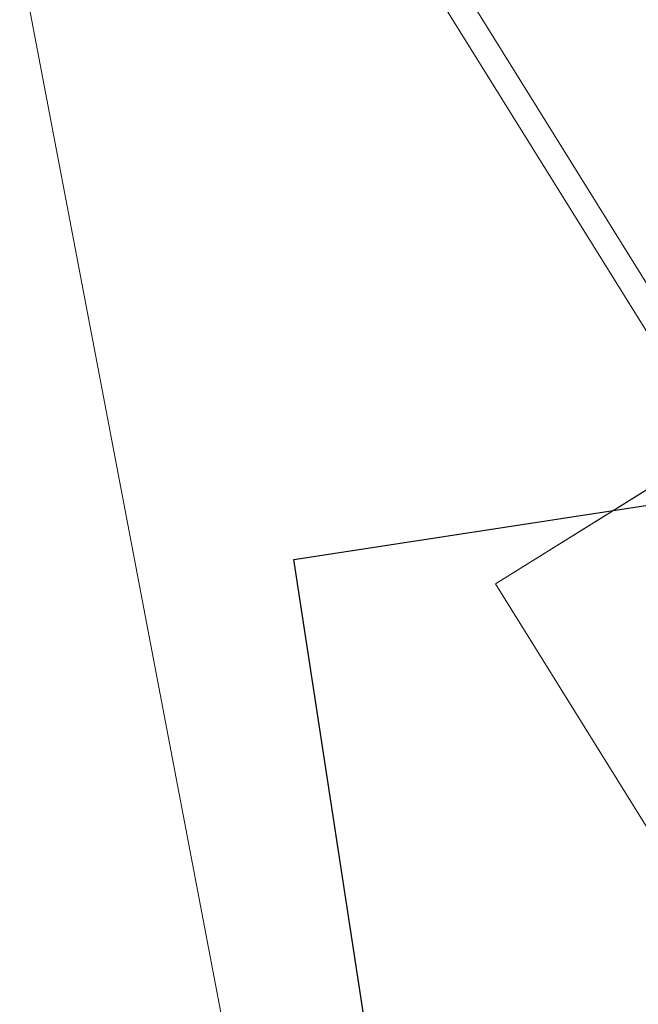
# Model space of a CAD drawing. Extents: x 3503739 to 3504470, y 5375172 to 5375561.
# Tile 93 of 121: x 3504138.785 to 3504139, y 5375389.667 to 5375390.008. Entities that reach past the tile are written whole.
import ezdxf

# ---------------------------------------------------------------- set-up
doc = ezdxf.new("R2010")
doc.units = 0
doc.header["$MEASUREMENT"] = 0
for name, color, linetype in [('3WP_KANALISATION', 7, 'Continuous'), ('_4WP_KANCAD_', 7, 'Continuous'), ('BHM_WA', 7, 'Continuous')]:
    doc.layers.add(name, color=color, linetype=linetype)

msp = doc.modelspace()

# ---------------------------------------------------------------- linework, layer by layer
at = {"layer": '3WP_KANALISATION', "color": 7, "linetype": 'Continuous', "lineweight": 25}
msp.add_lwpolyline([(3504138.88035, 5375389.82089), (3504140.8869, 5375390.12859), (3504141.10365, 5375388.71511), (3504139.09711, 5375388.40741), (3504138.88035, 5375389.82089)], dxfattribs=at)
at = {"layer": '_4WP_KANCAD_', "color": 7, "linetype": 'Continuous', "lineweight": 25}
msp.add_lwpolyline([(3504138.88035, 5375389.82089), (3504140.8869, 5375390.12859), (3504141.10365, 5375388.71511), (3504139.09711, 5375388.40741), (3504138.88035, 5375389.82089)], dxfattribs=at)
at = {"layer": 'BHM_WA', "color": 254, "linetype": 'Continuous', "lineweight": 13}
msp.add_line((3504138.95035, 5375389.81242), (3504139.24749, 5375389.99738), dxfattribs=at)
for points in [[(3504138.9163, 5375389.34214, 0), (3504139.60391, 5375389.47326, 0), (3504139.47279, 5375390.16087, 0), (3504138.78518, 5375390.02975, 0), (3504139.47279, 5375390.16087, 0), (3504139.60391, 5375389.47326, 0), (3504138.9163, 5375389.34214, 0), (3504138.78518, 5375390.02975, 0), (3504138.9163, 5375389.34214, 0)], [(3504138.9163, 5375389.34214, 0), (3504139.60391, 5375389.47326, 0), (3504139.47279, 5375390.16087, 0), (3504138.78518, 5375390.02975, 0), (3504138.9163, 5375389.34214, 0), (3504139.60391, 5375389.47326, 0), (3504139.47279, 5375390.16087, 0), (3504138.78518, 5375390.02975, 0), (3504138.9163, 5375389.34214, 0)], [(3504138.87515, 5375390.1219, 0), (3504139.12655, 5375389.71802, 0)], [(3504138.86757, 5375390.11743, 0), (3504139.11897, 5375389.71354, 0)], [(3504138.95035, 5375389.81242, 0), (3504139.13531, 5375389.51528, 0), (3504139.43245, 5375389.70024, 0), (3504139.24749, 5375389.99738, 0), (3504138.95035, 5375389.81242, 0), (3504139.13531, 5375389.51528, 0)]]:
    msp.add_polyline3d(points, dxfattribs=at)

doc.saveas('drawing.dxf')
